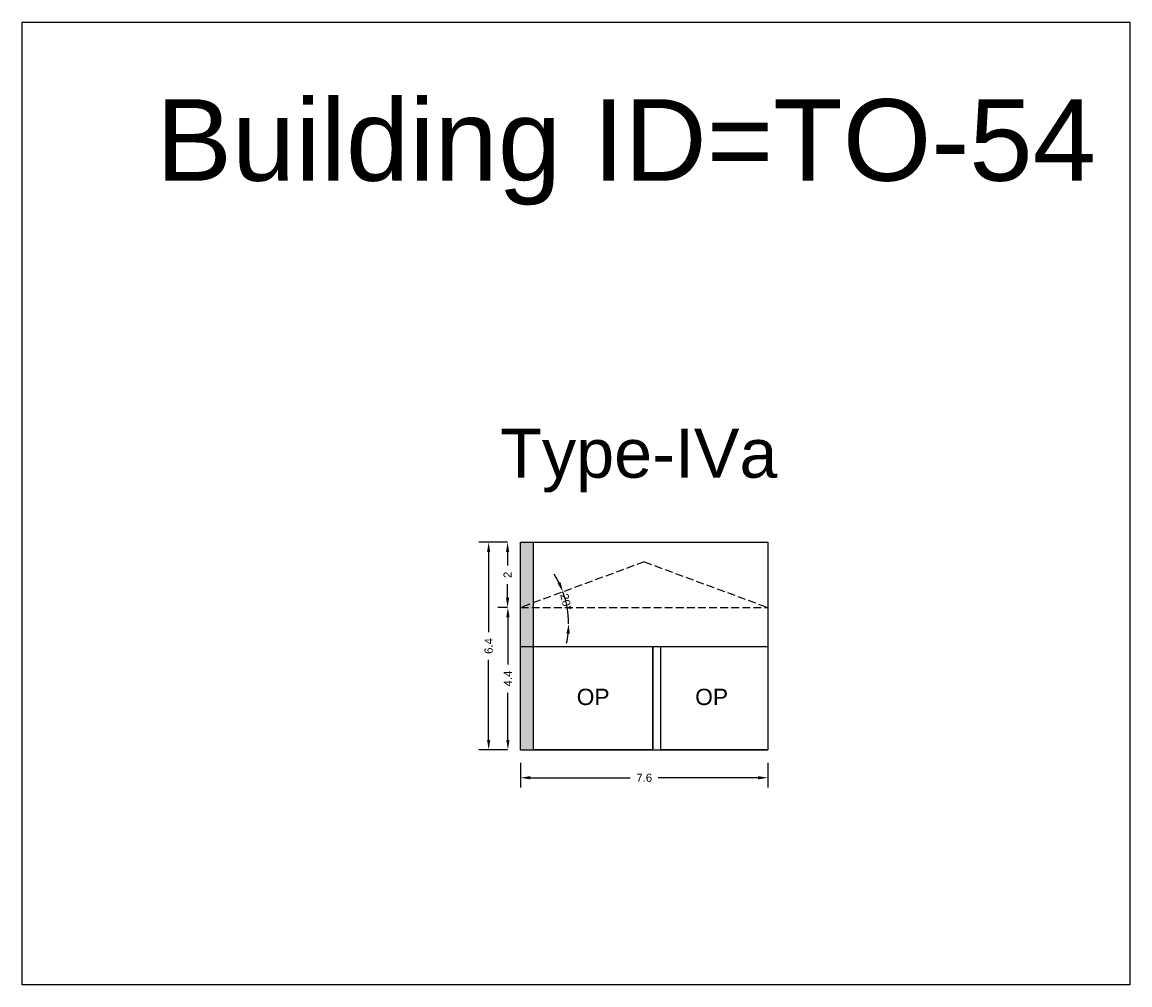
# Model space of a CAD drawing. Header units: metres. Extents: x 3416649 to 3417130, y -6713042 to -6712690.
# Tile 18 of 70: x 3416792 to 3416826, y -6712955 to -6712925. Entities that reach past the tile are written whole.
import ezdxf

# ---------------------------------------------------------------- set-up
doc = ezdxf.new("R2010")
doc.units = ezdxf.units.M
doc.linetypes.add('ACAD_ISO02W100', pattern=[15, 12, -3])
doc.layers.add('Dotted', color=7, linetype='ACAD_ISO02W100', plot=False)
doc.styles.get("Standard").update_dxf_attribs({"font": 'arial.ttf'})
doc.dimstyles.new('ISO-25', dxfattribs={"dimtxt": 0.25, "dimasz": 0.3, "dimexe": 0.3, "dimexo": 0.4, "dimgap": 0.2, "dimtad": 0, "dimdec": 1, "dimdsep": 46, "dimtxsty": 'Standard', "dimcen": 2.5, "dimadec": 0, "dimazin": 0, "dimtfac": 1, "dimtdec": 1, "dimtmove": 0, "dimatfit": 3, "dimfxl": 1, "dimarcsym": 0})

# ---------------------------------------------------------------- blocks, each defined once
blk = doc.blocks.new('*D431')
at = {"color": 0, "lineweight": -2, "transparency": 16777216}
for start, end in [(26.358, 32.4421), (360, 20.2739), (347.8318, 353.9159)]:
    blk.add_arc((3416805.643, -6712943.61), 2.827, start, end, dxfattribs=at)
at = {"color": 0, "transparency": 16777216}
for points in [[(3416808.222, -6712942.336), (3416808.13, -6712942.375), (3416808.295, -6712942.631)], [(3416808.404, -6712943.907), (3416808.504, -6712943.913), (3416808.47, -6712943.61)]]:
    blk.add_solid(points, dxfattribs=at)
at = {"layer": 'Defpoints', "color": 0, "transparency": 16777216}
for p in [(3416810.787, -6712941.71), (3416806.997, -6712943.11), (3416808.45, -6712943.278), (3416806.997, -6712943.61), (3416814.577, -6712943.61)]:
    blk.add_point(p, dxfattribs=at)
at = {"color": 0, "transparency": 16777216, "insert": (3416808.39, -6712942.946), "char_height": 0.25, "attachment_point": 5, "rotation": 283.5971}
blk.add_mtext('20°', dxfattribs=at)
blk = doc.blocks.new('*D432')
at = {"color": 0, "lineweight": -2, "transparency": 16777216}
for p, q in [((3416806.997, -6712947.87), (3416806.997, -6712948.629)), ((3416814.577, -6712947.87), (3416814.577, -6712948.629)), ((3416807.297, -6712948.329), (3416810.36, -6712948.329)), ((3416814.277, -6712948.329), (3416811.213, -6712948.329))]:
    blk.add_line(p, q, dxfattribs=at)
at = {"color": 0, "transparency": 16777216}
for points in [[(3416807.297, -6712948.279), (3416807.297, -6712948.379), (3416806.997, -6712948.329)], [(3416814.277, -6712948.279), (3416814.277, -6712948.379), (3416814.577, -6712948.329)]]:
    blk.add_solid(points, dxfattribs=at)
at = {"layer": 'Defpoints', "color": 0, "transparency": 16777216}
for p in [(3416806.997, -6712947.47), (3416814.577, -6712947.47), (3416814.577, -6712948.329)]:
    blk.add_point(p, dxfattribs=at)
at = {"color": 0, "transparency": 16777216, "insert": (3416810.787, -6712948.329), "char_height": 0.25, "attachment_point": 5}
blk.add_mtext('7.6', dxfattribs=at)
blk = doc.blocks.new('*D433')
at = {"color": 0, "lineweight": -2, "transparency": 16777216}
for p, q in [((3416806.597, -6712941.11), (3416805.717, -6712941.11)), ((3416806.017, -6712941.41), (3416806.017, -6712943.863)), ((3416806.017, -6712947.17), (3416806.017, -6712944.718)), ((3416806.597, -6712947.47), (3416805.717, -6712947.47))]:
    blk.add_line(p, q, dxfattribs=at)
at = {"color": 0, "transparency": 16777216}
for points in [[(3416805.967, -6712941.41), (3416806.067, -6712941.41), (3416806.017, -6712941.11)], [(3416805.967, -6712947.17), (3416806.067, -6712947.17), (3416806.017, -6712947.47)]]:
    blk.add_solid(points, dxfattribs=at)
at = {"layer": 'Defpoints', "color": 0, "transparency": 16777216}
for p in [(3416806.017, -6712941.11), (3416806.997, -6712941.11), (3416806.997, -6712947.47)]:
    blk.add_point(p, dxfattribs=at)
at = {"color": 0, "transparency": 16777216, "insert": (3416806.017, -6712944.29), "char_height": 0.25, "attachment_point": 5, "rotation": 90}
blk.add_mtext('6.4', dxfattribs=at)
blk = doc.blocks.new('*D434')
at = {"color": 0, "lineweight": -2, "transparency": 16777216}
for p, q in [((3416806.597, -6712943.11), (3416806.307, -6712943.11)), ((3416806.607, -6712943.41), (3416806.607, -6712944.858)), ((3416806.607, -6712947.17), (3416806.607, -6712945.722)), ((3416806.597, -6712947.47), (3416806.307, -6712947.47))]:
    blk.add_line(p, q, dxfattribs=at)
at = {"color": 0, "transparency": 16777216}
for points in [[(3416806.557, -6712943.41), (3416806.657, -6712943.41), (3416806.607, -6712943.11)], [(3416806.557, -6712947.17), (3416806.657, -6712947.17), (3416806.607, -6712947.47)]]:
    blk.add_solid(points, dxfattribs=at)
at = {"layer": 'Defpoints', "color": 0, "transparency": 16777216}
for p in [(3416806.607, -6712943.11), (3416806.997, -6712943.11), (3416806.997, -6712947.47)]:
    blk.add_point(p, dxfattribs=at)
at = {"color": 0, "transparency": 16777216, "insert": (3416806.607, -6712945.29), "char_height": 0.25, "attachment_point": 5, "rotation": 90}
blk.add_mtext('4.4', dxfattribs=at)
blk = doc.blocks.new('*D435')
at = {"color": 0, "lineweight": -2, "transparency": 16777216}
for p, q in [((3416806.597, -6712941.11), (3416806.297, -6712941.11)), ((3416806.597, -6712941.41), (3416806.597, -6712941.828)), ((3416806.597, -6712942.81), (3416806.597, -6712942.393)), ((3416806.597, -6712943.11), (3416806.297, -6712943.11))]:
    blk.add_line(p, q, dxfattribs=at)
at = {"color": 0, "transparency": 16777216}
for points in [[(3416806.547, -6712941.41), (3416806.647, -6712941.41), (3416806.597, -6712941.11)], [(3416806.547, -6712942.81), (3416806.647, -6712942.81), (3416806.597, -6712943.11)]]:
    blk.add_solid(points, dxfattribs=at)
at = {"layer": 'Defpoints', "color": 0, "transparency": 16777216}
for p in [(3416806.597, -6712941.11), (3416806.997, -6712941.11), (3416806.997, -6712943.11)]:
    blk.add_point(p, dxfattribs=at)
at = {"color": 0, "transparency": 16777216, "insert": (3416806.597, -6712942.11), "char_height": 0.25, "attachment_point": 5, "rotation": 90}
blk.add_mtext('2', dxfattribs=at)

msp = doc.modelspace()

# ---------------------------------------------------------------- hatches: boundary and pattern name
h = msp.add_hatch(color=256)
h.dxf.hatch_style = 1
h.paths.add_polyline_path([(3416807.397, -6712944.31), (3416806.997, -6712944.31), (3416806.997, -6712947.47), (3416807.397, -6712947.47)])
h.paths.add_polyline_path([(3416807.397, -6712943.11), (3416806.997, -6712943.11), (3416806.997, -6712944.31), (3416807.397, -6712944.31)])
h.paths.add_polyline_path([(3416807.397, -6712941.11), (3416806.997, -6712941.11), (3416806.997, -6712943.11), (3416807.397, -6712942.963)])
h.paths.add_polyline_path([(3416807.397, -6712942.963), (3416806.997, -6712943.11), (3416807.397, -6712943.11)], flags=17)

# ---------------------------------------------------------------- linework, layer by layer
for points in [[(3416791.711, -6712925.169), (3416825.68, -6712925.169), (3416825.68, -6712954.676), (3416791.711, -6712954.676)], [(3416807.397, -6712944.31), (3416811.048, -6712944.31), (3416811.048, -6712947.47), (3416807.397, -6712947.47)], [(3416811.298, -6712944.31), (3416814.577, -6712944.31), (3416814.577, -6712947.47), (3416811.298, -6712947.47)]]:
    msp.add_lwpolyline(points, close=True)
for points in [[(3416806.997, -6712941.11), (3416814.577, -6712941.11)], [(3416806.997, -6712947.47), (3416806.997, -6712941.11)], [(3416807.397, -6712947.47), (3416807.397, -6712941.11)], [(3416814.577, -6712941.11), (3416814.577, -6712947.47)], [(3416806.997, -6712944.31), (3416814.577, -6712944.31)], [(3416811.048, -6712947.47), (3416811.048, -6712944.31)], [(3416811.298, -6712947.47), (3416811.298, -6712944.31)], [(3416806.997, -6712947.47), (3416814.577, -6712947.47)]]:
    msp.add_lwpolyline(points)
at = {"layer": 'Dotted', "ltscale": 0.02}
for points in [[(3416810.787, -6712941.71), (3416806.997, -6712943.11)], [(3416810.787, -6712941.71), (3416814.577, -6712943.11)], [(3416806.997, -6712943.11), (3416814.577, -6712943.11)]]:
    msp.add_lwpolyline(points, dxfattribs=at)

# ---------------------------------------------------------------- texts
at = {"attachment_point": 1}
for s, width, heights, insert, char_height in [('Building ID=TO-54', 67.86454, [0.517], (3416795.816, -6712927.53), 2.5), ('Type-IVa ', 9.99112, [0.517], (3416806.372, -6712937.632), 1.5), ('OP', 67.86454, [0], (3416808.717, -6712945.601), 0.5), ('OP', 67.86454, [0], (3416812.35, -6712945.601), 0.5)]:
    msp.add_mtext_dynamic_manual_height_columns(s, width=width, gutter_width=12.5, heights=heights, dxfattribs=dict(at, insert=insert, char_height=char_height))

# ---------------------------------------------------------------- dimensions: what is measured, and where the dimension line sits
for base, p1, p2, picture, middle in [((3416806.017, -6712941.11), (3416806.997, -6712947.47), (3416806.997, -6712941.11), '*D433', (3416806.017, -6712944.29)), ((3416806.597, -6712941.11), (3416806.997, -6712943.11), (3416806.997, -6712941.11), '*D435', (3416806.597, -6712942.11)), ((3416806.607, -6712943.11), (3416806.997, -6712947.47), (3416806.997, -6712943.11), '*D434', (3416806.607, -6712945.29))]:
    dim = msp.add_linear_dim(base=base, p1=p1, p2=p2, angle=90, dimstyle='ISO-25')
    dim.commit()
    dim.dimension.update_dxf_attribs({"geometry": picture, "text_midpoint": middle})
dim = msp.add_angular_dim_2l(base=(3416808.45, -6712943.278), line1=((3416806.997, -6712943.61), (3416814.577, -6712943.61)), line2=((3416810.787, -6712941.71), (3416806.997, -6712943.11)), dimstyle='ISO-25')
dim.commit()
dim.dimension.update_dxf_attribs({"geometry": '*D431', "text_midpoint": (3416808.39, -6712942.946), "dimtype": 162})
dim = msp.add_linear_dim(base=(3416814.577, -6712948.329), p1=(3416806.997, -6712947.47), p2=(3416814.577, -6712947.47), dimstyle='ISO-25')
dim.commit()
dim.dimension.update_dxf_attribs({"geometry": '*D432', "text_midpoint": (3416810.787, -6712948.329)})

doc.saveas('drawing.dxf')
